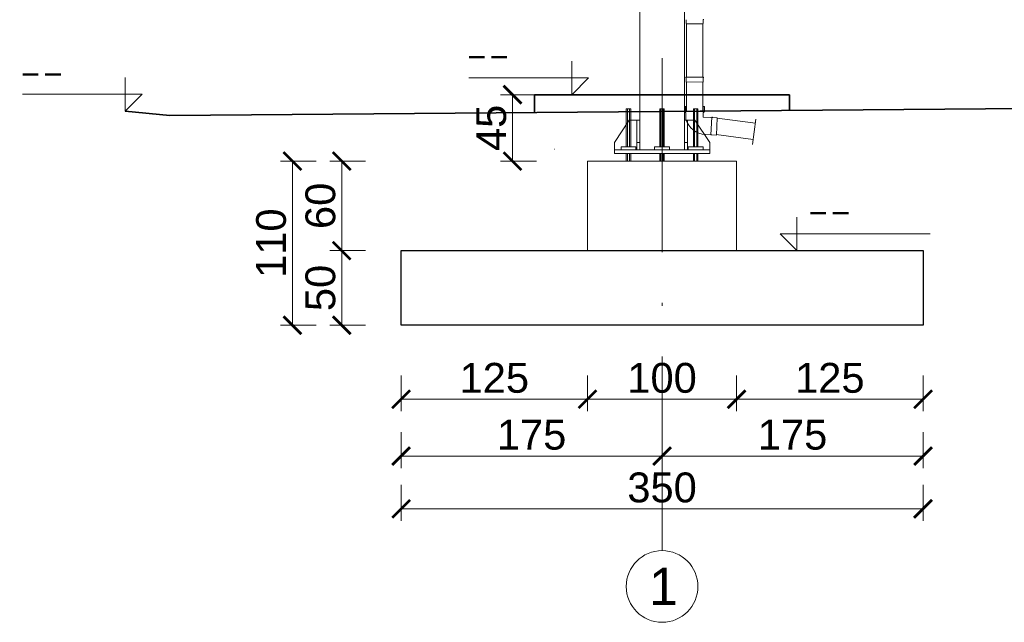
# Model space of a CAD drawing. Extents: x 256490 to 7565828, y -103950 to 5881792.
# Tile 89 of 101: x 260398 to 267001, y 18194 to 22232. Entities that reach past the tile are written whole.
import ezdxf

# ---------------------------------------------------------------- set-up
doc = ezdxf.new("R2010")
doc.units = 0
doc.header["$MEASUREMENT"] = 0
doc.linetypes.add('DASHDOT', pattern=[20, 13, -3.4, 0.2, -3.4])
for name, color, linetype in [('100_rzut_okna', 1, 'Continuous'), ('OSIE - OPIS', 7, 'Continuous'), ('xxOś 2_rysunek_Widok ogólny_Dimension_', 7, 'Continuous')]:
    doc.layers.add(name, color=color, linetype=linetype)
for name, color, linetype, lineweight in [('CZ-CI', 142, 'Continuous', 9), ('CZ-GR', 14, 'Continuous', 30), ('elementy wyposażenia', 95, 'Continuous', 15), ('gruby', 7, 'Continuous', 35), ('linii', 7, 'Continuous', 15), ('LINII OPIS', 7, 'Continuous', 9), ('OSIE', 7, 'Continuous', 5)]:
    doc.layers.add(name, color=color, linetype=linetype, lineweight=lineweight)
doc.layers.add('wymiary', color=7, linetype='Continuous', lineweight=5, true_color=0x7f7f7f)
doc.styles.add('ARIAL', font='arial.ttf')
doc.styles.add('RBCS_dim1', font='simplex.shx', dxfattribs={"width": 0.9, "oblique": 5, "height": 3})
doc.dimstyles.new('mosstowy 1-100', dxfattribs={"dimscale": 20, "dimtxt": 10, "dimasz": 6, "dimexe": 4, "dimexo": 4, "dimgap": 2, "dimtad": 1, "dimdec": 0, "dimlfac": 0.1, "dimtxsty": 'ARIAL', "dimblk": 'ARCHTICK', "dimcen": 4, "dimclrd": 256, "dimclre": 256, "dimclrt": 7, "dimadec": 0, "dimazin": 0, "dimtfac": 1, "dimtdec": 0, "dimtmove": 1, "dimatfit": 3, "dimfxl": 8, "dimfxlon": 1, "dimlwd": -1, "dimlwe": 9, "dimarcsym": 0})

# ---------------------------------------------------------------- blocks, each defined once
blk = doc.blocks.new('GFGFDGDG')
at = {"layer": 'LINII OPIS'}
for p, q in [((119259.4, 32629.4), (119259.4, 32404.4)), ((119259.4, 32629.4), (119259.4, 32404.4)), ((119259.4, 32404.4), (119146.9, 32516.9)), ((119146.9, 32516.9), (119259.4, 32516.9)), ((119259.4, 32404.4), (119146.9, 32516.9)), ((119146.9, 32516.9), (119259.4, 32516.9)), ((119259.4, 32516.9), (119806.9, 32516.9)), ((119259.4, 32516.9), (120153.6, 32516.9))]:
    blk.add_line(p, q, dxfattribs=at)
at = {"layer": 'xxOś 2_rysunek_Widok ogólny_Dimension_', "color": 6, "style": 'RBCS_dim1', "oblique": 5, "width": 0.9}
blk.add_text('--', height=150, dxfattribs=at).set_placement((119320.9, 32591.9))
blk = doc.blocks.new('_ArchTick')
at = {"layer": '100_rzut_okna', "color": 0, "linetype": 'Continuous', "const_width": 0.15}
blk.add_lwpolyline([(-0.5, -0.5), (0.5, 0.5)], dxfattribs=at)
blk = doc.blocks.new('*D1692')
at = {"layer": 'Defpoints', "color": 0}
for p in [(263702.4, 21729.7), (264309.2, 21729.7), (264309.2, 21284.6)]:
    blk.add_point(p, dxfattribs=at)
at = {"layer": 'wymiary', "lineweight": 9}
for p, q in [((263862.4, 21729.7), (263622.4, 21729.7)), ((263862.4, 21284.6), (263622.4, 21284.6))]:
    blk.add_line(p, q, dxfattribs=at)
at = {"layer": 'wymiary'}
blk.add_line((263702.4, 21284.6), (263702.4, 21729.7), dxfattribs=at)
at = {"layer": 'wymiary', "xscale": 120, "yscale": 120, "zscale": 120}
for p, rotation in [((263702.4, 21729.7), 90), ((263702.4, 21284.6), 270)]:
    blk.add_blockref('_ArchTick', p, dxfattribs=dict(at, rotation=rotation))
at = {"layer": 'wymiary', "color": 7, "insert": (263560.7, 21507.2), "char_height": 200, "attachment_point": 5, "rotation": 90, "style": 'ARIAL'}
blk.add_mtext('45', dxfattribs=at)
blk = doc.blocks.new('FGDFGDFGDF')
at = {"layer": 'CZ-CI', "linetype": 'Continuous'}
for p, q in [((300476.8, 19100), (300476.8, 24029.2)), ((300776.8, 19100), (300776.8, 24029.2)), ((300386.8, 19176), (300416.8, 19176)), ((300386.8, 18920), (300386.8, 19176)), ((300394.3, 18920), (300394.3, 19176)), ((300409.3, 18920), (300409.3, 19176)), ((300416.8, 18920), (300416.8, 19176)), ((300611.8, 19176), (300641.8, 19176)), ((300611.8, 18920), (300611.8, 19176)), ((300619.3, 18920), (300619.3, 19176)), ((300634.3, 18920), (300634.3, 19176)), ((300641.8, 18920), (300641.8, 19176)), ((300836.8, 19176), (300866.8, 19176)), ((300836.8, 18920), (300836.8, 19176)), ((300844.3, 18920), (300844.3, 19176)), ((300859.3, 18920), (300859.3, 19176)), ((300866.8, 18920), (300866.8, 19176)), ((300306.8, 18950), (300406.8, 19100)), ((300406.8, 19100), (300456.8, 19100)), ((300456.8, 18900), (300456.8, 19100)), ((300456.8, 19100), (300476.8, 19100)), ((300476.8, 19100), (300476.8, 18900)), ((300776.8, 18900), (300776.8, 19100)), ((300776.8, 19100), (300796.8, 19100)), ((300796.8, 19100), (300796.8, 18900)), ((300846.8, 19100), (300796.8, 19100)), ((300946.8, 18950), (300846.8, 19100)), ((299905.3, 18905), (299905.2, 18905)), ((299905.5, 18905), (299905.2, 18905)), ((299907.8, 18905), (299905.2, 18905)), ((299905.6, 18905), (299905.3, 18905)), ((299905.6, 18905), (299905.3, 18905)), ((299905.4, 18905), (299905.3, 18905)), ((299905.5, 18905), (299905.4, 18905)), ((299905.7, 18905), (299905.5, 18905)), ((299905.8, 18905), (299905.5, 18905)), ((299905.8, 18905), (299905.6, 18905)), ((299905.8, 18905), (299905.6, 18905)), ((299905.9, 18905), (299905.7, 18905)), ((299906, 18905), (299905.8, 18905)), ((299906, 18905), (299905.8, 18905)), ((299906, 18905), (299905.8, 18905)), ((299906, 18905), (299905.9, 18905)), ((299906.3, 18905), (299906, 18905)), ((299906.3, 18905), (299906, 18905)), ((299906.3, 18905), (299906, 18905)), ((299906.3, 18905), (299906, 18905)), ((299906.4, 18905), (299906.3, 18905)), ((299906.4, 18905), (299906.3, 18905)), ((299906.4, 18905), (299906.3, 18905)), ((299906.4, 18905), (299906.3, 18905)), ((299906.6, 18905), (299906.4, 18905)), ((299906.6, 18905), (299906.4, 18905)), ((299906.6, 18905), (299906.4, 18905)), ((299906.6, 18905), (299906.4, 18905)), ((299906.7, 18905), (299906.6, 18905)), ((299906.7, 18905), (299906.6, 18905)), ((299906.7, 18905), (299906.6, 18905)), ((299906.8, 18905), (299906.6, 18905)), ((299907, 18905), (299906.7, 18905)), ((299907, 18905), (299906.7, 18905)), ((299907, 18905), (299906.7, 18905)), ((299907.1, 18905), (299906.8, 18905)), ((299907.2, 18905), (299907, 18905)), ((299907.2, 18905), (299907, 18905)), ((299907.1, 18905), (299907, 18905)), ((299907.3, 18905), (299907.1, 18905)), ((299907.2, 18905), (299907.1, 18905)), ((299907.4, 18905), (299907.2, 18905)), ((299907.5, 18905), (299907.2, 18905)), ((299907.5, 18905), (299907.2, 18905)), ((299907.6, 18905), (299907.3, 18905)), ((299907.7, 18905), (299907.4, 18905)), ((299907.7, 18905), (299907.5, 18905)), ((299907.8, 18905), (299907.5, 18905)), ((299907.6, 18905), (299907.6, 18905)), ((299907.7, 18905), (299907.6, 18905)), ((299907.8, 18905), (299907.7, 18905)), ((300306.8, 18900), (300306.8, 18950)), ((300306.8, 18875), (300306.8, 18900)), ((300306.8, 18900), (300946.8, 18900)), ((300351.8, 18920), (300451.8, 18920)), ((300351.8, 18900), (300351.8, 18920)), ((300451.8, 18915), (300456.8, 18920)), ((300451.8, 18920), (300451.8, 18900)), ((300476.8, 18950), (300456.8, 18950)), ((300576.8, 18920), (300676.8, 18920)), ((300576.8, 18900), (300576.8, 18920)), ((300676.8, 18920), (300676.8, 18900)), ((300796.8, 18950), (300776.8, 18950)), ((300801.8, 18915), (300796.8, 18920)), ((300801.8, 18920), (300901.8, 18920)), ((300801.8, 18900), (300801.8, 18920)), ((300901.8, 18920), (300901.8, 18900)), ((300946.8, 18900), (300946.8, 18950)), ((300946.8, 18900), (300946.8, 18875)), ((300126.8, 18825), (301126.8, 18825)), ((300126.8, 18225), (300126.8, 18825)), ((300946.8, 18875), (300306.8, 18875)), ((300386.8, 18825), (300386.8, 18875)), ((300394.3, 18825), (300394.3, 18875)), ((300409.3, 18825), (300409.3, 18875)), ((300416.8, 18825), (300416.8, 18875)), ((300611.8, 18825), (300611.8, 18875)), ((300619.3, 18825), (300619.3, 18875)), ((300634.3, 18825), (300634.3, 18875)), ((300641.8, 18825), (300641.8, 18875)), ((300836.8, 18825), (300836.8, 18875)), ((300844.3, 18825), (300844.3, 18875)), ((300859.3, 18825), (300859.3, 18875)), ((300866.8, 18825), (300866.8, 18875)), ((301126.8, 18825), (301126.8, 18225))]:
    blk.add_line(p, q, dxfattribs=at)
at = {"layer": 'CZ-GR', "linetype": 'Continuous'}
for p, q in [((298876.8, 18225), (301126.8, 18225)), ((298876.8, 17725), (298876.8, 18225)), ((301126.8, 18225), (302376.8, 18225)), ((302376.8, 18225), (302376.8, 17725)), ((302376.8, 17725), (298876.8, 17725))]:
    blk.add_line(p, q, dxfattribs=at)
blk = doc.blocks.new('*D1672')
at = {"layer": 'Defpoints', "color": 0}
for p in [(264705.4, 20134.6), (262955.4, 20053.5), (264705.4, 19307.9)]:
    blk.add_point(p, dxfattribs=at)
at = {"layer": 'wymiary', "lineweight": 9}
for p, q in [((262955.4, 19467.9), (262955.4, 19227.9)), ((264705.4, 19467.9), (264705.4, 19227.9))]:
    blk.add_line(p, q, dxfattribs=at)
at = {"layer": 'wymiary'}
blk.add_line((262955.4, 19307.9), (264705.4, 19307.9), dxfattribs=at)
at = {"layer": 'wymiary', "xscale": 120, "yscale": 120, "zscale": 120, "rotation": 180}
blk.add_blockref('_ArchTick', (262955.4, 19307.9), dxfattribs=at)
at = {"layer": 'wymiary', "xscale": 120, "yscale": 120, "zscale": 120}
blk.add_blockref('_ArchTick', (264705.4, 19307.9), dxfattribs=at)
at = {"layer": 'wymiary', "color": 7, "insert": (263830.4, 19450), "char_height": 200, "attachment_point": 5, "style": 'ARIAL'}
blk.add_mtext('175', dxfattribs=at)
blk = doc.blocks.new('*D1673')
at = {"layer": 'Defpoints', "color": 0}
for p in [(264705.4, 20134.6), (266455.4, 20134.6), (266455.4, 19307.9)]:
    blk.add_point(p, dxfattribs=at)
at = {"layer": 'wymiary', "lineweight": 9}
for p, q in [((264705.4, 19467.9), (264705.4, 19227.9)), ((266455.4, 19467.9), (266455.4, 19227.9))]:
    blk.add_line(p, q, dxfattribs=at)
at = {"layer": 'wymiary'}
blk.add_line((264705.4, 19307.9), (266455.4, 19307.9), dxfattribs=at)
at = {"layer": 'wymiary', "xscale": 120, "yscale": 120, "zscale": 120, "rotation": 180}
blk.add_blockref('_ArchTick', (264705.4, 19307.9), dxfattribs=at)
at = {"layer": 'wymiary', "xscale": 120, "yscale": 120, "zscale": 120}
blk.add_blockref('_ArchTick', (266455.4, 19307.9), dxfattribs=at)
at = {"layer": 'wymiary', "color": 7, "insert": (265580.4, 19450), "char_height": 200, "attachment_point": 5, "style": 'ARIAL'}
blk.add_mtext('175', dxfattribs=at)
blk = doc.blocks.new('*D1674')
at = {"layer": 'Defpoints', "color": 0}
for p in [(262955.4, 19953.5), (264205.4, 19953.5), (264205.4, 19688.9)]:
    blk.add_point(p, dxfattribs=at)
at = {"layer": 'wymiary', "lineweight": 9}
for p, q in [((262955.4, 19848.9), (262955.4, 19608.9)), ((264205.4, 19848.9), (264205.4, 19608.9))]:
    blk.add_line(p, q, dxfattribs=at)
at = {"layer": 'wymiary'}
blk.add_line((262955.4, 19688.9), (264205.4, 19688.9), dxfattribs=at)
at = {"layer": 'wymiary', "xscale": 120, "yscale": 120, "zscale": 120, "rotation": 180}
blk.add_blockref('_ArchTick', (262955.4, 19688.9), dxfattribs=at)
at = {"layer": 'wymiary', "xscale": 120, "yscale": 120, "zscale": 120}
blk.add_blockref('_ArchTick', (264205.4, 19688.9), dxfattribs=at)
at = {"layer": 'wymiary', "color": 7, "insert": (263580.4, 19831), "char_height": 200, "attachment_point": 5, "style": 'ARIAL'}
blk.add_mtext('125', dxfattribs=at)
blk = doc.blocks.new('*D1675')
at = {"layer": 'Defpoints', "color": 0}
for p in [(264205.4, 19953.5), (265205.4, 19953.5), (265205.4, 19688.9)]:
    blk.add_point(p, dxfattribs=at)
at = {"layer": 'wymiary', "lineweight": 9}
for p, q in [((264205.4, 19848.9), (264205.4, 19608.9)), ((265205.4, 19848.9), (265205.4, 19608.9))]:
    blk.add_line(p, q, dxfattribs=at)
at = {"layer": 'wymiary'}
blk.add_line((264205.4, 19688.9), (265205.4, 19688.9), dxfattribs=at)
at = {"layer": 'wymiary', "xscale": 120, "yscale": 120, "zscale": 120, "rotation": 180}
blk.add_blockref('_ArchTick', (264205.4, 19688.9), dxfattribs=at)
at = {"layer": 'wymiary', "xscale": 120, "yscale": 120, "zscale": 120}
blk.add_blockref('_ArchTick', (265205.4, 19688.9), dxfattribs=at)
at = {"layer": 'wymiary', "color": 7, "insert": (264705.4, 19831), "char_height": 200, "attachment_point": 5, "style": 'ARIAL'}
blk.add_mtext('100', dxfattribs=at)
blk = doc.blocks.new('*D1676')
at = {"layer": 'Defpoints', "color": 0}
for p in [(266455.4, 20284.6), (265205.4, 19953.5), (266455.4, 19688.9)]:
    blk.add_point(p, dxfattribs=at)
at = {"layer": 'wymiary', "lineweight": 9}
for p, q in [((265205.4, 19848.9), (265205.4, 19608.9)), ((266455.4, 19848.9), (266455.4, 19608.9))]:
    blk.add_line(p, q, dxfattribs=at)
at = {"layer": 'wymiary'}
blk.add_line((265205.4, 19688.9), (266455.4, 19688.9), dxfattribs=at)
at = {"layer": 'wymiary', "xscale": 120, "yscale": 120, "zscale": 120, "rotation": 180}
blk.add_blockref('_ArchTick', (265205.4, 19688.9), dxfattribs=at)
at = {"layer": 'wymiary', "xscale": 120, "yscale": 120, "zscale": 120}
blk.add_blockref('_ArchTick', (266455.4, 19688.9), dxfattribs=at)
at = {"layer": 'wymiary', "color": 7, "insert": (265830.4, 19831), "char_height": 200, "attachment_point": 5, "style": 'ARIAL'}
blk.add_mtext('125', dxfattribs=at)
blk = doc.blocks.new('*D1677')
at = {"layer": 'Defpoints', "color": 0}
for p in [(266455.4, 20134.6), (262955.4, 20053.5), (266455.4, 18954.5)]:
    blk.add_point(p, dxfattribs=at)
at = {"layer": 'wymiary', "lineweight": 9}
for p, q in [((262955.4, 19114.5), (262955.4, 18874.5)), ((266455.4, 19114.5), (266455.4, 18874.5))]:
    blk.add_line(p, q, dxfattribs=at)
at = {"layer": 'wymiary'}
blk.add_line((262955.4, 18954.5), (266455.4, 18954.5), dxfattribs=at)
at = {"layer": 'wymiary', "xscale": 120, "yscale": 120, "zscale": 120, "rotation": 180}
blk.add_blockref('_ArchTick', (262955.4, 18954.5), dxfattribs=at)
at = {"layer": 'wymiary', "xscale": 120, "yscale": 120, "zscale": 120}
blk.add_blockref('_ArchTick', (266455.4, 18954.5), dxfattribs=at)
at = {"layer": 'wymiary', "color": 7, "insert": (264705.4, 19096.7), "char_height": 200, "attachment_point": 5, "style": 'ARIAL'}
blk.add_mtext('350', dxfattribs=at)
blk = doc.blocks.new('*D1678')
at = {"layer": 'Defpoints', "color": 0}
for p in [(263714.4, 21284.6), (262557.3, 20684.6), (263714.4, 20684.6)]:
    blk.add_point(p, dxfattribs=at)
at = {"layer": 'wymiary', "lineweight": 9}
for p, q in [((262717.3, 21284.6), (262477.3, 21284.6)), ((262717.3, 20684.6), (262477.3, 20684.6))]:
    blk.add_line(p, q, dxfattribs=at)
at = {"layer": 'wymiary'}
blk.add_line((262557.3, 21284.6), (262557.3, 20684.6), dxfattribs=at)
at = {"layer": 'wymiary', "xscale": 120, "yscale": 120, "zscale": 120}
for p, rotation in [((262557.3, 21284.6), 90), ((262557.3, 20684.6), 270)]:
    blk.add_blockref('_ArchTick', p, dxfattribs=dict(at, rotation=rotation))
at = {"layer": 'wymiary', "color": 7, "insert": (262415.1, 20984.6), "char_height": 200, "attachment_point": 5, "rotation": 90, "style": 'ARIAL'}
blk.add_mtext('60', dxfattribs=at)
blk = doc.blocks.new('*D1679')
at = {"layer": 'Defpoints', "color": 0}
for p in [(263714.4, 20684.6), (262557.3, 20184.6), (263079.4, 20184.6)]:
    blk.add_point(p, dxfattribs=at)
at = {"layer": 'wymiary', "lineweight": 9}
for p, q in [((262717.3, 20684.6), (262477.3, 20684.6)), ((262717.3, 20184.6), (262477.3, 20184.6))]:
    blk.add_line(p, q, dxfattribs=at)
at = {"layer": 'wymiary'}
blk.add_line((262557.3, 20684.6), (262557.3, 20184.6), dxfattribs=at)
at = {"layer": 'wymiary', "xscale": 120, "yscale": 120, "zscale": 120}
for p, rotation in [((262557.3, 20684.6), 90), ((262557.3, 20184.6), 270)]:
    blk.add_blockref('_ArchTick', p, dxfattribs=dict(at, rotation=rotation))
at = {"layer": 'wymiary', "color": 7, "insert": (262415.1, 20434.6), "char_height": 200, "attachment_point": 5, "rotation": 90, "style": 'ARIAL'}
blk.add_mtext('50', dxfattribs=at)
blk = doc.blocks.new('*D1680')
at = {"layer": 'Defpoints', "color": 0}
for p in [(263714.4, 21284.6), (262226.5, 20184.6), (263079.4, 20184.6)]:
    blk.add_point(p, dxfattribs=at)
at = {"layer": 'wymiary', "lineweight": 9}
for p, q in [((262386.5, 21284.6), (262146.5, 21284.6)), ((262386.5, 20184.6), (262146.5, 20184.6))]:
    blk.add_line(p, q, dxfattribs=at)
at = {"layer": 'wymiary'}
blk.add_line((262226.5, 21284.6), (262226.5, 20184.6), dxfattribs=at)
at = {"layer": 'wymiary', "xscale": 120, "yscale": 120, "zscale": 120}
for p, rotation in [((262226.5, 21284.6), 90), ((262226.5, 20184.6), 270)]:
    blk.add_blockref('_ArchTick', p, dxfattribs=dict(at, rotation=rotation))
at = {"layer": 'wymiary', "color": 7, "insert": (262084.4, 20734.6), "char_height": 200, "attachment_point": 5, "rotation": 90, "style": 'ARIAL'}
blk.add_mtext('110', dxfattribs=at)

msp = doc.modelspace()

# ---------------------------------------------------------------- linework, layer by layer
at = {"layer": 'elementy wyposażenia', "color": 252, "true_color": 0x919191}
for p, q in [((264866.7, 22232.2), (264866.7, 22205.8)), ((264866.7, 22205.8), (264869.6, 22202.4)), ((264869, 22203.7), (264978.5, 22203.5)), ((264869.6, 22202.4), (264869.3, 21848.1)), ((264978.8, 21848), (264979.1, 22202.2)), ((264979.1, 22202.2), (264982, 22205.7)), ((264982, 22205.7), (264982.1, 22232.1)), ((264983.7, 21848), (264864.4, 21848.1)), ((264866.4, 21843.3), (264866.3, 21816.9)), ((264866.3, 21816.9), (264869.3, 21813.5)), ((264869.3, 21813.5), (264869.2, 21737.2)), ((264869.3, 21814.8), (264869.3, 21814.8)), ((264869.3, 21814.8), (264978.8, 21814.6)), ((264978.8, 21813.3), (264981.7, 21816.8)), ((264981.7, 21816.8), (264981.7, 21843.2)), ((264869.2, 21737.2), (264869.1, 21616.8)), ((264923.6, 21621.4), (264923.6, 21621.4)), ((265039.7, 21579), (265033.3, 21459.8)), ((265331, 21537.9), (265074, 21572.2)), ((265311.9, 21395), (265334.7, 21565.9)), ((265068.2, 21462.9), (265316.6, 21429.9))]:
    msp.add_line(p, q, dxfattribs=at)
at = {"layer": 'elementy wyposażenia'}
msp.add_line((264978.6, 21616.7), (264978.8, 21813.3), dxfattribs=at)
at = {"layer": 'elementy wyposażenia', "color": 252, "true_color": 0x919191, "flags": 128}
msp.add_lwpolyline([(264996.1, 21463), (265069.8, 21459.1), (265076, 21575.7), (264981.8, 21580), (264981.9, 21608.6), (264990.1, 21616.6), (264990.4, 21650.2), (264982.1, 21650.2), (264982, 21616.7), (264865.2, 21616.8), (264865.3, 21650.4), (264857.5, 21650.4), (264857.2, 21616.9), (264864.9, 21609.1), (264864.8, 21564.8)], dxfattribs=at)
at = {"layer": 'elementy wyposażenia', "color": 252, "true_color": 0x919191}
for centre, radius, start, end in [((264973.5, 22238.5), 10.7, 323.1182, 351.28739), ((264875, 21849.7), 10.7, 188.553, 216.72218), ((264973.2, 21849.6), 10.7, 323.1182, 351.28739), ((265003.8, 21608.6), 145.8, 197.50609, 266.96008), ((265037.5, 21568.5), 10.7, 50.1182, 78.28739), ((265032.2, 21470.4), 10.7, 275.553, 303.72218)]:
    msp.add_arc(centre, radius, start, end, dxfattribs=at)
at = {"layer": 'gruby'}
for p, q in [((263850.8, 21729.7, 0), (263850.9, 21609.9, 0)), ((263850.8, 21729.7), (265560.8, 21729.7)), ((265560.7, 21729.7), (265560.7, 21623.8, 0))]:
    msp.add_line(p, q, dxfattribs=at)
at = {"layer": 'gruby', "elevation": 0}
msp.add_lwpolyline([(274805.4, 21699.3), (261405.4, 21589.9)], dxfattribs=at)
at = {"layer": 'gruby'}
msp.add_lwpolyline([(261405.4, 21589.9), (261105.4, 21619.9)], dxfattribs=at)
at = {"layer": 'LINII OPIS'}
for p, q in [((264100.1, 21954.7), (264100.1, 21729.7)), ((264100.1, 21954.7), (264100.1, 21729.7)), ((261105.4, 21844.9), (261105.4, 21619.9)), ((261105.4, 21844.9), (261105.4, 21619.9)), ((264100.1, 21842.2), (263410.6, 21842.2)), ((264100.1, 21842.2), (263552.5, 21842.2)), ((264100.1, 21729.7), (264212.6, 21842.2)), ((264212.6, 21842.2), (264100.1, 21842.2)), ((264100.1, 21729.7), (264212.6, 21842.2)), ((264212.6, 21842.2), (264100.1, 21842.2)), ((261105.4, 21732.4), (260415.9, 21732.4)), ((261105.4, 21732.4), (260557.9, 21732.4)), ((261105.4, 21619.9), (261217.9, 21732.4)), ((261217.9, 21732.4), (261105.4, 21732.4)), ((261105.4, 21619.9), (261217.9, 21732.4)), ((261217.9, 21732.4), (261105.4, 21732.4))]:
    msp.add_line(p, q, dxfattribs=at)
at = {"layer": 'OSIE', "linetype": 'DASHDOT', "ltscale": 100}
msp.add_line((264705.4, 18674.5), (264705.4, 26548.6), dxfattribs=at)
at = {"layer": 'OSIE'}
msp.add_circle((264705.4, 18434.4), 240.1, dxfattribs=at)

# ---------------------------------------------------------------- block references
at = {"layer": 'linii'}
for name, p in [('FGDFGDFGDF', (-35921.4, 2459.6)), ('GFGFDGDG', (146350.4, -11719.8))]:
    msp.add_blockref(name, p, dxfattribs=at)

# ---------------------------------------------------------------- texts
at = {"layer": 'OSIE - OPIS', "style": 'ARIAL'}
msp.add_text('1', height=250, dxfattribs=at).set_placement((264617.9, 18309.4))
at = {"layer": 'xxOś 2_rysunek_Widok ogólny_Dimension_', "color": 6, "style": 'RBCS_dim1', "oblique": 5, "width": 0.9}
for p in [(263382.2, 21917.2), (260389.1, 21800.6)]:
    msp.add_text('--', height=150, dxfattribs=at).set_placement(p)

# ---------------------------------------------------------------- dimensions: what is measured, and where the dimension line sits
at = {"layer": 'wymiary'}
dim = msp.add_linear_dim(base=(263702.4, 21729.7), p1=(264309.2, 21284.6), p2=(264309.2, 21729.7), angle=90, dimstyle='mosstowy 1-100', override={"dimblk": 'ArchTick'}, dxfattribs=at)
dim.commit()
dim.dimension.update_dxf_attribs({"geometry": '*D1692', "text_midpoint": (263560.7, 21507.2)})
for base, p1, picture, middle in [((262226.5, 20184.6), (263714.4, 21284.6), '*D1680', (262084.4, 20734.6)), ((262557.3, 20184.6), (263714.4, 20684.6), '*D1679', (262415.1, 20434.6))]:
    dim = msp.add_linear_dim(base=base, p1=p1, p2=(263079.4, 20184.6), angle=90, dimstyle='mosstowy 1-100', dxfattribs=at)
    dim.commit()
    dim.dimension.update_dxf_attribs({"geometry": picture, "text_midpoint": middle})
dim = msp.add_linear_dim(base=(262557.3, 20684.6), p1=(263714.4, 21284.6), p2=(263714.4, 20684.6), angle=90, dimstyle='mosstowy 1-100', dxfattribs=at)
dim.commit()
dim.dimension.update_dxf_attribs({"geometry": '*D1678', "text_midpoint": (262557.3, 20984.6), "dimtype": 160})
for base, p1, p2, picture, middle in [((266455.4, 19688.9), (265205.4, 19953.5), (266455.4, 20284.6), '*D1676', (265830.4, 19831)), ((264705.4, 19307.9), (262955.4, 20053.5), (264705.4, 20134.6), '*D1672', (263830.4, 19450)), ((266455.4, 18954.5), (262955.4, 20053.5), (266455.4, 20134.6), '*D1677', (264705.4, 19096.7)), ((266455.4, 19307.9), (264705.4, 20134.6), (266455.4, 20134.6), '*D1673', (265580.4, 19450)), ((264205.4, 19688.9), (262955.4, 19953.5), (264205.4, 19953.5), '*D1674', (263580.4, 19831)), ((265205.4, 19688.9), (264205.4, 19953.5), (265205.4, 19953.5), '*D1675', (264705.4, 19831))]:
    dim = msp.add_linear_dim(base=base, p1=p1, p2=p2, dimstyle='mosstowy 1-100', dxfattribs=at)
    dim.commit()
    dim.dimension.update_dxf_attribs({"geometry": picture, "text_midpoint": middle})

doc.saveas('drawing.dxf')
